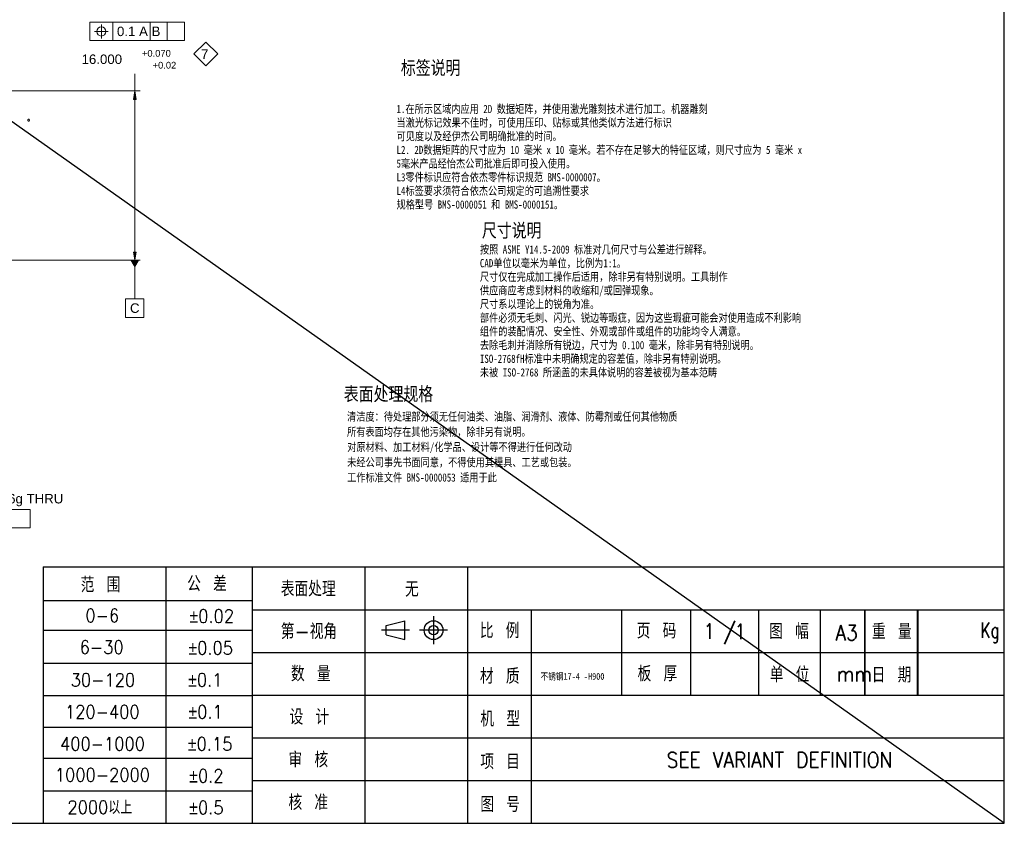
# Model space of a CAD drawing. Header units: millimetres. Extents: x 284 to 1085, y 7 to 266.
# Tile 4 of 21: x 408 to 501, y 9 to 85. Entities that reach past the tile are written whole.
import ezdxf

# ---------------------------------------------------------------- set-up
doc = ezdxf.new("R2010")
doc.units = ezdxf.units.MM
doc.linetypes.add('CENTERX2', pattern=[6, 3, -1, 1, -1])
doc.linetypes.add('DASHED', pattern=[19.05, 12.7, -6.35])
for name, color, linetype in [('1', 7, 'Continuous'), ('DEFAULT_1', 6, 'CENTERX2'), ('HIDDEN', 2, 'DASHED'), ('PDF_几何图形', 7, 'Continuous'), ('PDF_实体填充', 7, 'Continuous'), ('PDF_文字', 7, 'Continuous'), ('TEXT', 3, 'Continuous'), ('±ê×¢', 4, 'Continuous'), ('Í¼¿ò', 7, 'Continuous')]:
    doc.layers.add(name, color=color, linetype=linetype)
doc.styles.add('CONVERTER_12', font='txt.shx', dxfattribs={"width": 0.9, "bigfont": 'hztxt.shx'})
doc.styles.add('CONVERTER_13', font='txt.shx', dxfattribs={"width": 0.72, "bigfont": 'hztxt.shx'})
doc.styles.add('CONVERTER_14', font='txt.shx', dxfattribs={"width": 0.9, "bigfont": 'hztxt.shx'})
doc.styles.add('PDF Arial', font='arial.ttf')
doc.styles.add('sun-style', font='simhei.ttf', dxfattribs={"width": 0.8})

msp = doc.modelspace()

# ---------------------------------------------------------------- linework, layer by layer
at = {"color": 1}
msp.add_line((500.505, 9.126), (283.991, 162.232), dxfattribs=at)
at = {"layer": '1', "color": 7, "linetype": 'Continuous', "const_width": 0.18}
for points in [[(487.344, 29.292), (487.344, 21.225)], [(492.334, 29.292), (492.334, 21.225)]]:
    msp.add_lwpolyline(points, dxfattribs=at)
at = {"layer": 'PDF_几何图形', "lineweight": 13}
for points in [[(423.142, 83.01), (423.142, 84.756), (414.196, 84.756), (414.196, 83.01)], [(425.146, 82.881), (426.267, 81.76), (425.146, 80.617), (424.004, 81.76)], [(418.572, 77.47), (418.443, 78.268), (418.313, 77.47)], [(408.398, 75.423), (408.463, 75.423), (408.506, 75.487), (408.506, 75.53), (408.463, 75.595), (408.398, 75.595), (408.333, 75.53), (408.333, 75.487)], [(418.313, 63.05), (418.443, 62.274), (418.572, 63.05)], [(417.559, 56.885), (417.559, 58.631), (419.305, 58.631), (419.305, 56.885)], [(408.571, 37.012), (408.571, 38.757), (400.207, 38.757), (400.207, 37.012)]]:
    msp.add_lwpolyline(points, close=True, dxfattribs=at)
for points in [[(416.373, 84.756), (416.373, 83.01)], [(419.887, 84.756), (419.887, 83.01)], [(421.504, 84.756), (421.504, 83.01)], [(414.628, 83.872), (415.296, 83.872), (415.296, 83.226)], [(415.296, 84.54), (415.296, 83.872), (415.942, 83.872)], [(418.443, 78.268), (418.443, 79.863)], [(404.712, 78.268), (418.939, 78.268)], [(418.443, 63.05), (418.443, 77.47)], [(404.712, 62.274), (418.939, 62.274)], [(418.443, 62.274), (418.443, 58.631)]]:
    msp.add_lwpolyline(points, dxfattribs=at)
msp.add_circle((415.277, 83.877), 0.429, dxfattribs=at)
at = {"layer": 'PDF_实体填充', "lineweight": 25}
for points in [[(418.443, 78.246), (418.572, 77.47), (418.313, 77.47)], [(418.033, 62.274), (418.852, 62.274), (418.443, 61.563)], [(418.313, 63.05), (418.572, 63.05), (418.443, 62.274)]]:
    msp.add_solid(points, dxfattribs=at)
at = {"layer": '±ê×¢', "color": 4}
for p, q in [((500.505, 9.126), (500.505, 162.232)), ((283.991, 9.126), (500.505, 9.126))]:
    msp.add_line(p, q, dxfattribs=at)
at = {"layer": 'Í¼¿ò', "color": 7}
for p, q in [((409.807, 33.325), (409.807, 9.126)), ((409.807, 33.325), (429.515, 33.325)), ((421.375, 33.325), (421.375, 9.126)), ((429.515, 33.325), (429.515, 9.126)), ((449.845, 33.325), (449.845, 9.126)), ((409.807, 30.146), (429.515, 30.146)), ((455.846, 29.292), (455.846, 9.126)), ((477.3, 29.292), (477.3, 21.225)), ((483.125, 29.292), (483.125, 21.225)), ((409.807, 27.356), (429.515, 27.356)), ((409.807, 24.253), (429.515, 24.253)), ((409.807, 21.176), (429.515, 21.176)), ((409.807, 18.21), (429.515, 18.21)), ((409.807, 15.285), (429.515, 15.285)), ((409.807, 12.206), (429.515, 12.206))]:
    msp.add_line(p, q, dxfattribs=at)
at = {"layer": 'Í¼¿ò'}
for p, q in [((429.515, 33.325), (500.498, 33.325)), ((429.515, 33.325), (429.515, 9.126)), ((440.16, 33.325), (440.16, 9.126)), ((429.515, 29.292), (500.498, 29.292)), ((464.383, 29.292), (464.383, 21.225)), ((470.878, 29.292), (470.878, 21.225)), ((442.165, 27.801), (443.933, 28.244)), ((443.933, 26.475), (443.933, 28.244)), ((446.638, 28.686), (446.638, 26.033)), ((444.376, 27.359), (441.723, 27.359)), ((442.165, 26.917), (442.165, 27.801)), ((447.964, 27.359), (445.311, 27.359)), ((442.165, 26.917), (443.933, 26.475)), ((429.515, 25.259), (500.498, 25.259)), ((429.515, 21.225), (500.498, 21.225)), ((429.515, 17.192), (500.498, 17.192)), ((429.515, 13.159), (500.498, 13.159))]:
    msp.add_line(p, q, dxfattribs=at)
for radius in [0.884, 0.442]:
    msp.add_circle((446.638, 27.359), radius, dxfattribs=at)

# ---------------------------------------------------------------- texts
at = {"insert": (443.143, 76.949), "char_height": 0.77326, "width": 41.47949, "attachment_point": 1, "style": 'sun-style'}
msp.add_mtext('{\\C242;\\c2564301;1.在所示区域内应用 2D 数据矩阵，并使用激光雕刻技术进行加工。机器雕刻\\P当激光标记效果不佳时，可使用压印、贴标或其他类似方法进行标识\\P可见度以及经伊杰公司明确批准的时间。\\PL2. 2D数据矩阵的尺寸应为 10 毫米 x 10 毫米。若不存在足够大的特征区域，则尺寸应为 5 毫米 x\\P5毫米产品经怡杰公司批准后即可投入使用。\\PL3零件标识应符合依杰零件标识规范 BMS-0000007。\\PL4标签要求须符合依杰公司规定的可追溯性要求\\P规格型号 BMS-0000051 和 BMS-0000151。}', dxfattribs=at)
at = {"layer": '1', "color": 1, "style": 'CONVERTER_12', "width": 0.9}
for s, height, p in [('1', 1.437, (472.102, 26.551)), (' /', 1.4374, (472.826, 26.517))]:
    msp.add_text(s, height=height, dxfattribs=at).set_placement(p)
at = {"layer": '1', "color": 7, "style": 'CONVERTER_13', "width": 0.72}
msp.add_text('Kg', height=1.4374, dxfattribs=at).set_placement((498.28, 26.638))
at = {"layer": '1', "color": 7, "attachment_point": 7, "style": 'CONVERTER_12'}
for s, insert, char_height in [('重 量', (488.015, 26.507), 1.4374), ('日 期', (487.99, 22.404), 1.4374), ('SEE VARIANT DEFINITION', (468.634, 14.393), 1.43735)]:
    msp.add_mtext(s, dxfattribs=dict(at, insert=insert, char_height=char_height))
at = {"layer": 'DEFAULT_1', "color": 7, "style": 'CONVERTER_12', "width": 0.9}
msp.add_text('mm', height=1.4374, dxfattribs=at).set_placement((484.694, 22.5))
at = {"layer": 'DEFAULT_1', "color": 7, "insert": (443.951, 30.507), "char_height": 1.437, "attachment_point": 7, "style": 'CONVERTER_12'}
msp.add_mtext('无', dxfattribs=at)
at = {"layer": 'HIDDEN', "insert": (451.013, 63.68), "char_height": 0.77326, "attachment_point": 1, "style": 'sun-style'}
msp.add_mtext_dynamic_manual_height_columns('{\\C240;\\c2367469;按照 ASME Y14.5-2009 标准对几何尺寸与公差进行解释。\\PCAD单位以毫米为单位，比例为1:1。\\P尺寸仅在完成加工操作后适用，除非另有特别说明。工具制作\\P供应商应考虑到材料的收缩和/或回弹现象。\\P尺寸系以理论上的锐角为准。\\P部件必须无毛刺、闪光、锐边等瑕疵，因为这些瑕疵可能会对使用造成不利影响\\P组件的装配情况、安全性、外观或部件或组件的功能均令人满意。\\P去除毛刺并消除所有锐边，尺寸为 0.100 毫米，除非另有特别说明。\\PISO-2768fH标准中未明确规定的容差值，除非另有特别说明。\\P未被 ISO-2768 所涵盖的未具体说明的容差被视为基本范畴}', width=39.54478, gutter_width=6.444, heights=[0], dxfattribs=at)
at = {"layer": 'PDF_文字', "attachment_point": 7, "style": 'PDF Arial'}
for s, insert, char_height in [('0.1 A B', (416.76, 83.426), 0.8949), ('16.000', (413.419, 80.796), 0.8949), ('+0.070', (419.115, 81.488), 0.6326), ('7', (424.691, 81.285), 0.895), ('+0.02', (420.121, 80.367), 0.6326), ('C', (417.989, 57.3), 0.895), ('M5X0.8-7G6g THRU', (400.098, 39.054), 0.8949)]:
    msp.add_mtext(s, dxfattribs=dict(at, insert=insert, char_height=char_height))
at = {"layer": 'TEXT', "color": 240, "true_color": 0xed1f24, "style": 'sun-style', "width": 0.8}
for s, p in [('清洁度：待处理部分须无任何油类、油脂、润滑剂、液体、防霉剂或任何其他物质', (438.475, 47.13)), ('所有表面均存在其他污染物，除非另有说明。', (438.475, 45.693)), ('对原材料、加工材料/化学品、设计等不得进行任何改动', (438.492, 44.257)), ('未经公司事先书面同意，不得使用其模具、工艺或包装。', (438.488, 42.82)), ('工作标准文件 BMS-0000053 适用于此', (438.482, 41.384))]:
    msp.add_text(s, height=0.77326, dxfattribs=at).set_placement(p)
at = {"layer": 'TEXT', "attachment_point": 1, "style": 'sun-style'}
for s, width, insert, char_height in [('标签说明', 27.11308, (443.551, 81.096), 1.2888), ('尺寸说明', 7.87041, (451.202, 65.744), 1.2888), ('表面处理规格', 32.5182, (438.169, 50.307), 1.2888), ('{\\H0.5x;\\C1;\\c1578239;不锈钢17-4 -H900}', 8.53724, (456.739, 23.318), 1.28877)]:
    msp.add_mtext_dynamic_manual_height_columns(s, width=width, gutter_width=6.444, heights=[0], dxfattribs=dict(at, insert=insert, char_height=char_height))
at = {"layer": 'Í¼¿ò', "color": 3, "style": 'CONVERTER_14', "width": 0.9}
for s, p in [('0-6', (413.784, 28.123)), ('6-30', (413.243, 25.134)), ('30-120', (412.392, 22.032)), ('120-400', (411.851, 19.021)), ('400-1000', (411.387, 16.006)), ('1000-2000', (410.897, 13.081))]:
    msp.add_text(s, height=1.2518, dxfattribs=at).set_placement(p)
at = {"layer": 'Í¼¿ò', "color": 1, "style": 'CONVERTER_12', "width": 0.9}
msp.add_text('1', height=1.437, dxfattribs=at).set_placement((475.017, 26.517))
at = {"layer": 'Í¼¿ò', "color": 7, "style": 'CONVERTER_12', "width": 0.9}
msp.add_text('A3', height=1.4374, dxfattribs=at).set_placement((484.571, 26.396))
at = {"layer": 'Í¼¿ò', "color": 7, "char_height": 1.4374, "attachment_point": 7, "style": 'CONVERTER_12'}
for s, insert in [('范 围', (413.335, 30.924)), ('公 差', (423.387, 31.015)), ('表面处理', (432.223, 30.538)), ('第-视角', (432.223, 26.505)), ('比 例', (451.011, 26.592)), ('页 码', (465.815, 26.559)), ('图 幅', (478.32, 26.531)), ('数 量', (433.179, 22.518)), ('材 质', (451.02, 22.293)), ('板 厚', (465.893, 22.525)), ('单 位', (478.371, 22.448)), ('设 计', (433.05, 18.439)), ('机 型', (451.056, 18.26)), ('审 核', (432.947, 14.405)), ('项 目', (451.056, 14.227)), ('核 准', (432.947, 10.372)), ('图 号', (451.056, 10.193))]:
    msp.add_mtext(s, dxfattribs=dict(at, insert=insert))
at = {"layer": 'Í¼¿ò', "color": 3, "attachment_point": 7, "line_spacing_factor": 1.320528, "style": 'CONVERTER_14'}
for s, insert, char_height in [('{\\Fgdt|c0;`}0.02', (423.604, 28.068), 1.25181), ('{\\Fgdt|c0;`}0.05', (423.501, 25.05), 1.25181), ('{\\Fgdt|c0;`}0.1', (423.475, 22.032), 1.25181), ('{\\Fgdt|c0;`}0.1', (423.501, 19.013), 1.25181), ('{\\Fgdt|c0;`}0.15', (423.45, 15.995), 1.25181), ('{\\Fgdt|c0;`}0.2', (423.578, 12.976), 1.25181), ('2000以上', (412.083, 10.002), 1.2518), ('{\\Fgdt|c0;`}0.5', (423.578, 9.981), 1.25181)]:
    msp.add_mtext(s, dxfattribs=dict(at, insert=insert, char_height=char_height))

doc.saveas('drawing.dxf')
